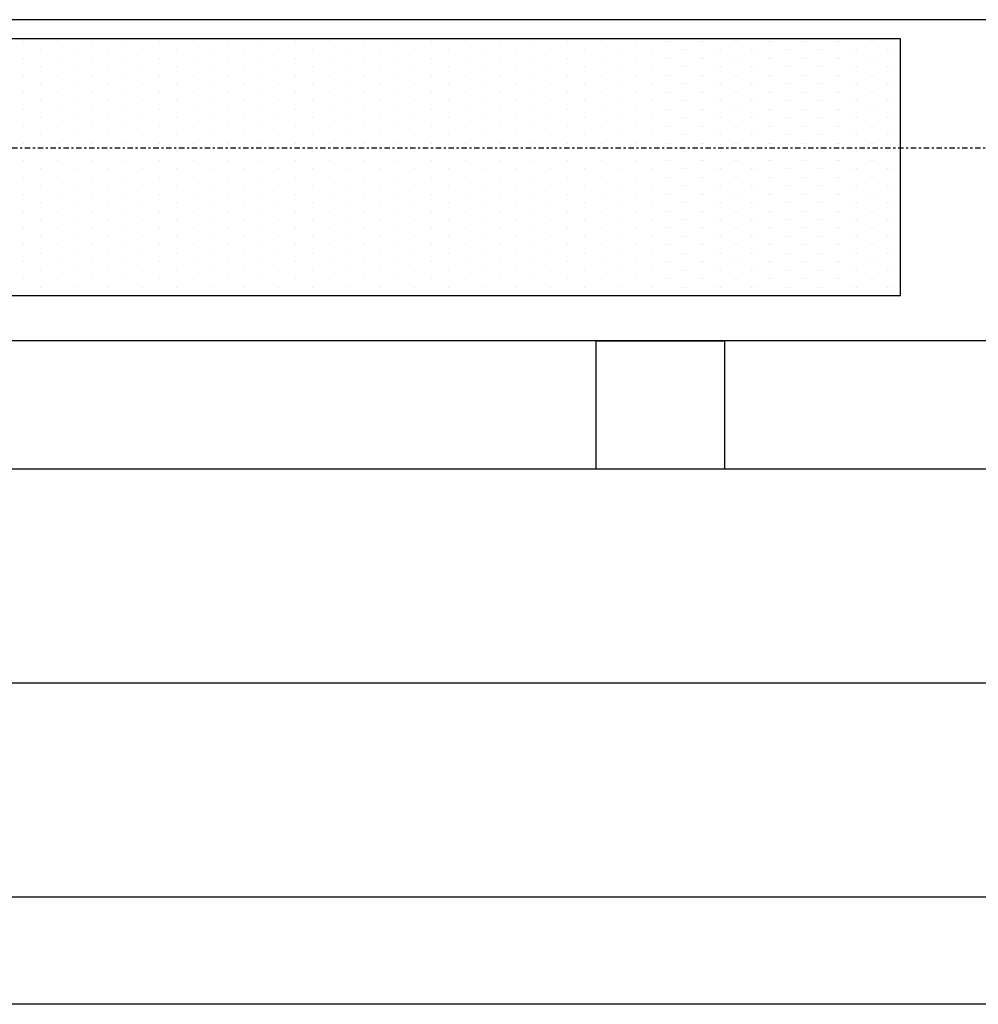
# Model space of a CAD drawing. Header units: inches. Extents: x -281236 to -70395, y 38777 to 102341.
# Tile 92 of 244: x -140958 to -140914, y 50542 to 50588. Entities that reach past the tile are written whole.
import ezdxf

# ---------------------------------------------------------------- set-up
doc = ezdxf.new("R2010")
doc.units = ezdxf.units.IN
doc.header["$MEASUREMENT"] = 0
doc.linetypes.add('DASHDOT', pattern=[1, 0.5, -0.25, 0, -0.25])
doc.linetypes.add('DASHED2', pattern=[0.375, 0.25, -0.125])
for name, color, linetype in [('cokół_widok', 255, 'Continuous'), ('Ele-balustrada', 64, 'Continuous'), ('Okn---okna', 5, 'Continuous'), ('Sc-nadproza kon', 5, 'DASHED2'), ('W-idok', 9, 'Continuous'), ('Wyp-grzejniki', 56, 'Continuous')]:
    doc.layers.add(name, color=color, linetype=linetype)

# ---------------------------------------------------------------- blocks, each defined once
blk = doc.blocks.new('G_170')
at = {"layer": 'Wyp-grzejniki'}
for p, q in [((0, 0), (-180, 0)), ((0, -12), (0, 0)), ((-40.96, -0.11), (-40.96, -0.11)), ((-39.373, -0.11), (-39.373, -0.11)), ((-37.785, -0.11), (-37.785, -0.11)), ((-36.198, -0.11), (-36.198, -0.11)), ((-34.61, -0.11), (-34.61, -0.11)), ((-33.023, -0.11), (-33.023, -0.11)), ((-31.435, -0.11), (-31.435, -0.11)), ((-29.848, -0.11), (-29.848, -0.11)), ((-28.26, -0.11), (-28.26, -0.11)), ((-26.673, -0.11), (-26.673, -0.11)), ((-25.085, -0.11), (-25.085, -0.11)), ((-23.498, -0.11), (-23.498, -0.11)), ((-21.91, -0.11), (-21.91, -0.11)), ((-20.323, -0.11), (-20.323, -0.11)), ((-18.735, -0.11), (-18.735, -0.11)), ((-17.148, -0.11), (-17.148, -0.11)), ((-15.56, -0.11), (-15.56, -0.11)), ((-13.973, -0.11), (-13.973, -0.11)), ((-12.385, -0.11), (-12.385, -0.11)), ((-10.948, -0.11), (-10.948, -0.11)), ((-10.798, -0.11), (-10.798, -0.11)), ((-9.36, -0.11), (-9.36, -0.11)), ((-9.21, -0.11), (-9.21, -0.11)), ((-7.773, -0.11), (-7.773, -0.11)), ((-7.623, -0.11), (-7.623, -0.11)), ((-6.185, -0.11), (-6.185, -0.11)), ((-6.035, -0.11), (-6.035, -0.11)), ((-4.598, -0.11), (-4.598, -0.11)), ((-4.448, -0.11), (-4.448, -0.11)), ((-3.01, -0.11), (-3.01, -0.11)), ((-2.86, -0.11), (-2.86, -0.11)), ((-1.423, -0.11), (-1.423, -0.11)), ((-1.273, -0.11), (-1.273, -0.11)), ((-40.96, -0.903), (-40.96, -0.903)), ((-40.166, -0.506), (-40.166, -0.506)), ((-39.373, -0.903), (-39.373, -0.903)), ((-38.579, -0.506), (-38.579, -0.506)), ((-37.785, -0.903), (-37.785, -0.903)), ((-36.991, -0.506), (-36.991, -0.506)), ((-36.198, -0.903), (-36.198, -0.903)), ((-35.404, -0.506), (-35.404, -0.506)), ((-34.61, -0.903), (-34.61, -0.903)), ((-33.816, -0.506), (-33.816, -0.506)), ((-33.023, -0.903), (-33.023, -0.903)), ((-32.229, -0.506), (-32.229, -0.506)), ((-31.435, -0.903), (-31.435, -0.903)), ((-30.641, -0.506), (-30.641, -0.506)), ((-29.848, -0.903), (-29.848, -0.903)), ((-29.054, -0.506), (-29.054, -0.506)), ((-28.26, -0.903), (-28.26, -0.903)), ((-27.466, -0.506), (-27.466, -0.506)), ((-26.673, -0.903), (-26.673, -0.903)), ((-25.879, -0.506), (-25.879, -0.506)), ((-25.085, -0.903), (-25.085, -0.903)), ((-24.291, -0.506), (-24.291, -0.506)), ((-23.498, -0.903), (-23.498, -0.903)), ((-22.704, -0.506), (-22.704, -0.506)), ((-21.91, -0.903), (-21.91, -0.903)), ((-21.116, -0.506), (-21.116, -0.506)), ((-20.323, -0.903), (-20.323, -0.903)), ((-19.529, -0.506), (-19.529, -0.506)), ((-18.735, -0.903), (-18.735, -0.903)), ((-17.941, -0.506), (-17.941, -0.506)), ((-17.148, -0.903), (-17.148, -0.903)), ((-16.354, -0.506), (-16.354, -0.506)), ((-15.56, -0.903), (-15.56, -0.903)), ((-14.766, -0.506), (-14.766, -0.506)), ((-13.973, -0.903), (-13.973, -0.903)), ((-13.179, -0.506), (-13.179, -0.506)), ((-12.385, -0.903), (-12.385, -0.903)), ((-11.591, -0.506), (-11.591, -0.506)), ((-10.948, -0.903), (-10.948, -0.903)), ((-10.798, -0.903), (-10.798, -0.903)), ((-10.154, -0.506), (-10.154, -0.506)), ((-10.004, -0.506), (-10.004, -0.506)), ((-9.36, -0.903), (-9.36, -0.903)), ((-9.21, -0.903), (-9.21, -0.903)), ((-8.566, -0.506), (-8.566, -0.506)), ((-8.416, -0.506), (-8.416, -0.506)), ((-7.773, -0.903), (-7.773, -0.903)), ((-7.623, -0.903), (-7.623, -0.903)), ((-6.979, -0.506), (-6.979, -0.506)), ((-6.829, -0.506), (-6.829, -0.506)), ((-6.185, -0.903), (-6.185, -0.903)), ((-6.035, -0.903), (-6.035, -0.903)), ((-5.391, -0.506), (-5.391, -0.506)), ((-5.241, -0.506), (-5.241, -0.506)), ((-4.598, -0.903), (-4.598, -0.903)), ((-4.448, -0.903), (-4.448, -0.903)), ((-3.804, -0.506), (-3.804, -0.506)), ((-3.654, -0.506), (-3.654, -0.506)), ((-3.01, -0.903), (-3.01, -0.903)), ((-2.86, -0.903), (-2.86, -0.903)), ((-2.216, -0.506), (-2.216, -0.506)), ((-2.066, -0.506), (-2.066, -0.506)), ((-1.423, -0.903), (-1.423, -0.903)), ((-1.273, -0.903), (-1.273, -0.903)), ((-0.629, -0.506), (-0.629, -0.506)), ((-0.479, -0.506), (-0.479, -0.506)), ((-40.166, -1.3), (-40.166, -1.3)), ((-38.579, -1.3), (-38.579, -1.3)), ((-36.991, -1.3), (-36.991, -1.3)), ((-35.404, -1.3), (-35.404, -1.3)), ((-33.816, -1.3), (-33.816, -1.3)), ((-32.229, -1.3), (-32.229, -1.3)), ((-30.641, -1.3), (-30.641, -1.3)), ((-29.054, -1.3), (-29.054, -1.3)), ((-27.466, -1.3), (-27.466, -1.3)), ((-25.879, -1.3), (-25.879, -1.3)), ((-24.291, -1.3), (-24.291, -1.3)), ((-22.704, -1.3), (-22.704, -1.3)), ((-21.116, -1.3), (-21.116, -1.3)), ((-19.529, -1.3), (-19.529, -1.3)), ((-17.941, -1.3), (-17.941, -1.3)), ((-16.354, -1.3), (-16.354, -1.3)), ((-14.766, -1.3), (-14.766, -1.3)), ((-13.179, -1.3), (-13.179, -1.3)), ((-11.591, -1.3), (-11.591, -1.3)), ((-10.154, -1.3), (-10.154, -1.3)), ((-10.004, -1.3), (-10.004, -1.3)), ((-8.566, -1.3), (-8.566, -1.3)), ((-8.416, -1.3), (-8.416, -1.3)), ((-6.979, -1.3), (-6.979, -1.3)), ((-6.829, -1.3), (-6.829, -1.3)), ((-5.391, -1.3), (-5.391, -1.3)), ((-5.241, -1.3), (-5.241, -1.3)), ((-3.804, -1.3), (-3.804, -1.3)), ((-3.654, -1.3), (-3.654, -1.3)), ((-2.216, -1.3), (-2.216, -1.3)), ((-2.066, -1.3), (-2.066, -1.3)), ((-0.629, -1.3), (-0.629, -1.3)), ((-0.479, -1.3), (-0.479, -1.3)), ((-40.96, -1.697), (-40.96, -1.697)), ((-39.373, -1.697), (-39.373, -1.697)), ((-37.785, -1.697), (-37.785, -1.697)), ((-36.198, -1.697), (-36.198, -1.697)), ((-34.61, -1.697), (-34.61, -1.697)), ((-33.023, -1.697), (-33.023, -1.697)), ((-31.435, -1.697), (-31.435, -1.697)), ((-29.848, -1.697), (-29.848, -1.697)), ((-28.26, -1.697), (-28.26, -1.697)), ((-26.673, -1.697), (-26.673, -1.697)), ((-25.085, -1.697), (-25.085, -1.697)), ((-23.498, -1.697), (-23.498, -1.697)), ((-21.91, -1.697), (-21.91, -1.697)), ((-20.323, -1.697), (-20.323, -1.697)), ((-18.735, -1.697), (-18.735, -1.697)), ((-17.148, -1.697), (-17.148, -1.697)), ((-15.56, -1.697), (-15.56, -1.697)), ((-13.973, -1.697), (-13.973, -1.697)), ((-12.385, -1.697), (-12.385, -1.697)), ((-10.948, -1.697), (-10.948, -1.697)), ((-10.798, -1.697), (-10.798, -1.697)), ((-9.36, -1.697), (-9.36, -1.697)), ((-9.21, -1.697), (-9.21, -1.697)), ((-7.773, -1.697), (-7.773, -1.697)), ((-7.623, -1.697), (-7.623, -1.697)), ((-6.185, -1.697), (-6.185, -1.697)), ((-6.035, -1.697), (-6.035, -1.697)), ((-4.598, -1.697), (-4.598, -1.697)), ((-4.448, -1.697), (-4.448, -1.697)), ((-3.01, -1.697), (-3.01, -1.697)), ((-2.86, -1.697), (-2.86, -1.697)), ((-1.423, -1.697), (-1.423, -1.697)), ((-1.273, -1.697), (-1.273, -1.697)), ((-40.166, -2.094), (-40.166, -2.094)), ((-38.579, -2.094), (-38.579, -2.094)), ((-36.991, -2.094), (-36.991, -2.094)), ((-35.404, -2.094), (-35.404, -2.094)), ((-33.816, -2.094), (-33.816, -2.094)), ((-32.229, -2.094), (-32.229, -2.094)), ((-30.641, -2.094), (-30.641, -2.094)), ((-29.054, -2.094), (-29.054, -2.094)), ((-27.466, -2.094), (-27.466, -2.094)), ((-25.879, -2.094), (-25.879, -2.094)), ((-24.291, -2.094), (-24.291, -2.094)), ((-22.704, -2.094), (-22.704, -2.094)), ((-21.116, -2.094), (-21.116, -2.094)), ((-19.529, -2.094), (-19.529, -2.094)), ((-17.941, -2.094), (-17.941, -2.094)), ((-16.354, -2.094), (-16.354, -2.094)), ((-14.766, -2.094), (-14.766, -2.094)), ((-13.179, -2.094), (-13.179, -2.094)), ((-11.591, -2.094), (-11.591, -2.094)), ((-10.154, -2.094), (-10.154, -2.094)), ((-10.004, -2.094), (-10.004, -2.094)), ((-8.566, -2.094), (-8.566, -2.094)), ((-8.416, -2.094), (-8.416, -2.094)), ((-6.979, -2.094), (-6.979, -2.094)), ((-6.829, -2.094), (-6.829, -2.094)), ((-5.391, -2.094), (-5.391, -2.094)), ((-5.241, -2.094), (-5.241, -2.094)), ((-3.804, -2.094), (-3.804, -2.094)), ((-3.654, -2.094), (-3.654, -2.094)), ((-2.216, -2.094), (-2.216, -2.094)), ((-2.066, -2.094), (-2.066, -2.094)), ((-0.629, -2.094), (-0.629, -2.094)), ((-0.479, -2.094), (-0.479, -2.094)), ((-40.96, -2.491), (-40.96, -2.491)), ((-39.373, -2.491), (-39.373, -2.491)), ((-37.785, -2.491), (-37.785, -2.491)), ((-36.198, -2.491), (-36.198, -2.491)), ((-34.61, -2.491), (-34.61, -2.491)), ((-33.023, -2.491), (-33.023, -2.491)), ((-31.435, -2.491), (-31.435, -2.491)), ((-29.848, -2.491), (-29.848, -2.491)), ((-28.26, -2.491), (-28.26, -2.491)), ((-26.673, -2.491), (-26.673, -2.491)), ((-25.085, -2.491), (-25.085, -2.491)), ((-23.498, -2.491), (-23.498, -2.491)), ((-21.91, -2.491), (-21.91, -2.491)), ((-20.323, -2.491), (-20.323, -2.491)), ((-18.735, -2.491), (-18.735, -2.491)), ((-17.148, -2.491), (-17.148, -2.491)), ((-15.56, -2.491), (-15.56, -2.491)), ((-13.973, -2.491), (-13.973, -2.491)), ((-12.385, -2.491), (-12.385, -2.491)), ((-10.948, -2.491), (-10.948, -2.491)), ((-10.798, -2.491), (-10.798, -2.491)), ((-9.36, -2.491), (-9.36, -2.491)), ((-9.21, -2.491), (-9.21, -2.491)), ((-7.773, -2.491), (-7.773, -2.491)), ((-7.623, -2.491), (-7.623, -2.491)), ((-6.185, -2.491), (-6.185, -2.491)), ((-6.035, -2.491), (-6.035, -2.491)), ((-4.598, -2.491), (-4.598, -2.491)), ((-4.448, -2.491), (-4.448, -2.491)), ((-3.01, -2.491), (-3.01, -2.491)), ((-2.86, -2.491), (-2.86, -2.491)), ((-1.423, -2.491), (-1.423, -2.491)), ((-1.273, -2.491), (-1.273, -2.491)), ((-40.166, -2.888), (-40.166, -2.888)), ((-38.579, -2.888), (-38.579, -2.888)), ((-36.991, -2.888), (-36.991, -2.888)), ((-35.404, -2.888), (-35.404, -2.888)), ((-33.816, -2.888), (-33.816, -2.888)), ((-32.229, -2.888), (-32.229, -2.888)), ((-30.641, -2.888), (-30.641, -2.888)), ((-29.054, -2.888), (-29.054, -2.888)), ((-27.466, -2.888), (-27.466, -2.888)), ((-25.879, -2.888), (-25.879, -2.888)), ((-24.291, -2.888), (-24.291, -2.888)), ((-22.704, -2.888), (-22.704, -2.888)), ((-21.116, -2.888), (-21.116, -2.888)), ((-19.529, -2.888), (-19.529, -2.888)), ((-17.941, -2.888), (-17.941, -2.888)), ((-16.354, -2.888), (-16.354, -2.888)), ((-14.766, -2.888), (-14.766, -2.888)), ((-13.179, -2.888), (-13.179, -2.888)), ((-11.591, -2.888), (-11.591, -2.888)), ((-10.154, -2.888), (-10.154, -2.888)), ((-10.004, -2.888), (-10.004, -2.888)), ((-8.566, -2.888), (-8.566, -2.888)), ((-8.416, -2.888), (-8.416, -2.888)), ((-6.979, -2.888), (-6.979, -2.888)), ((-6.829, -2.888), (-6.829, -2.888)), ((-5.391, -2.888), (-5.391, -2.888)), ((-5.241, -2.888), (-5.241, -2.888)), ((-3.804, -2.888), (-3.804, -2.888)), ((-3.654, -2.888), (-3.654, -2.888)), ((-2.216, -2.888), (-2.216, -2.888)), ((-2.066, -2.888), (-2.066, -2.888)), ((-0.629, -2.888), (-0.629, -2.888)), ((-0.479, -2.888), (-0.479, -2.888)), ((-40.96, -3.285), (-40.96, -3.285)), ((-39.373, -3.285), (-39.373, -3.285)), ((-37.785, -3.285), (-37.785, -3.285)), ((-36.198, -3.285), (-36.198, -3.285)), ((-34.61, -3.285), (-34.61, -3.285)), ((-33.023, -3.285), (-33.023, -3.285)), ((-31.435, -3.285), (-31.435, -3.285)), ((-29.848, -3.285), (-29.848, -3.285)), ((-28.26, -3.285), (-28.26, -3.285)), ((-26.673, -3.285), (-26.673, -3.285)), ((-25.085, -3.285), (-25.085, -3.285)), ((-23.498, -3.285), (-23.498, -3.285)), ((-21.91, -3.285), (-21.91, -3.285)), ((-20.323, -3.285), (-20.323, -3.285)), ((-18.735, -3.285), (-18.735, -3.285)), ((-17.148, -3.285), (-17.148, -3.285)), ((-15.56, -3.285), (-15.56, -3.285)), ((-13.973, -3.285), (-13.973, -3.285)), ((-12.385, -3.285), (-12.385, -3.285)), ((-10.948, -3.285), (-10.948, -3.285)), ((-10.798, -3.285), (-10.798, -3.285)), ((-9.36, -3.285), (-9.36, -3.285)), ((-9.21, -3.285), (-9.21, -3.285)), ((-7.773, -3.285), (-7.773, -3.285)), ((-7.623, -3.285), (-7.623, -3.285)), ((-6.185, -3.285), (-6.185, -3.285)), ((-6.035, -3.285), (-6.035, -3.285)), ((-4.598, -3.285), (-4.598, -3.285)), ((-4.448, -3.285), (-4.448, -3.285)), ((-3.01, -3.285), (-3.01, -3.285)), ((-2.86, -3.285), (-2.86, -3.285)), ((-1.423, -3.285), (-1.423, -3.285)), ((-1.273, -3.285), (-1.273, -3.285)), ((-40.96, -4.078), (-40.96, -4.078)), ((-40.166, -3.681), (-40.166, -3.681)), ((-39.373, -4.078), (-39.373, -4.078)), ((-38.579, -3.681), (-38.579, -3.681)), ((-37.785, -4.078), (-37.785, -4.078)), ((-36.991, -3.681), (-36.991, -3.681)), ((-36.198, -4.078), (-36.198, -4.078)), ((-35.404, -3.681), (-35.404, -3.681)), ((-34.61, -4.078), (-34.61, -4.078)), ((-33.816, -3.681), (-33.816, -3.681)), ((-33.023, -4.078), (-33.023, -4.078)), ((-32.229, -3.681), (-32.229, -3.681)), ((-31.435, -4.078), (-31.435, -4.078)), ((-30.641, -3.681), (-30.641, -3.681)), ((-29.848, -4.078), (-29.848, -4.078)), ((-29.054, -3.681), (-29.054, -3.681)), ((-28.26, -4.078), (-28.26, -4.078)), ((-27.466, -3.681), (-27.466, -3.681)), ((-26.673, -4.078), (-26.673, -4.078)), ((-25.879, -3.681), (-25.879, -3.681)), ((-25.085, -4.078), (-25.085, -4.078)), ((-24.291, -3.681), (-24.291, -3.681)), ((-23.498, -4.078), (-23.498, -4.078)), ((-22.704, -3.681), (-22.704, -3.681)), ((-21.91, -4.078), (-21.91, -4.078)), ((-21.116, -3.681), (-21.116, -3.681)), ((-20.323, -4.078), (-20.323, -4.078)), ((-19.529, -3.681), (-19.529, -3.681)), ((-18.735, -4.078), (-18.735, -4.078)), ((-17.941, -3.681), (-17.941, -3.681)), ((-17.148, -4.078), (-17.148, -4.078)), ((-16.354, -3.681), (-16.354, -3.681)), ((-15.56, -4.078), (-15.56, -4.078)), ((-14.766, -3.681), (-14.766, -3.681)), ((-13.973, -4.078), (-13.973, -4.078)), ((-13.179, -3.681), (-13.179, -3.681)), ((-12.385, -4.078), (-12.385, -4.078)), ((-11.591, -3.681), (-11.591, -3.681)), ((-10.948, -4.078), (-10.948, -4.078)), ((-10.798, -4.078), (-10.798, -4.078)), ((-10.154, -3.681), (-10.154, -3.681)), ((-10.004, -3.681), (-10.004, -3.681)), ((-9.36, -4.078), (-9.36, -4.078)), ((-9.21, -4.078), (-9.21, -4.078)), ((-8.566, -3.681), (-8.566, -3.681)), ((-8.416, -3.681), (-8.416, -3.681)), ((-7.773, -4.078), (-7.773, -4.078)), ((-7.623, -4.078), (-7.623, -4.078)), ((-6.979, -3.681), (-6.979, -3.681)), ((-6.829, -3.681), (-6.829, -3.681)), ((-6.185, -4.078), (-6.185, -4.078)), ((-6.035, -4.078), (-6.035, -4.078)), ((-5.391, -3.681), (-5.391, -3.681)), ((-5.241, -3.681), (-5.241, -3.681)), ((-4.598, -4.078), (-4.598, -4.078)), ((-4.448, -4.078), (-4.448, -4.078)), ((-3.804, -3.681), (-3.804, -3.681)), ((-3.654, -3.681), (-3.654, -3.681)), ((-3.01, -4.078), (-3.01, -4.078)), ((-2.86, -4.078), (-2.86, -4.078)), ((-2.216, -3.681), (-2.216, -3.681)), ((-2.066, -3.681), (-2.066, -3.681)), ((-1.423, -4.078), (-1.423, -4.078)), ((-1.273, -4.078), (-1.273, -4.078)), ((-0.629, -3.681), (-0.629, -3.681)), ((-0.479, -3.681), (-0.479, -3.681)), ((-40.166, -4.475), (-40.166, -4.475)), ((-38.579, -4.475), (-38.579, -4.475)), ((-36.991, -4.475), (-36.991, -4.475)), ((-35.404, -4.475), (-35.404, -4.475)), ((-33.816, -4.475), (-33.816, -4.475)), ((-32.229, -4.475), (-32.229, -4.475)), ((-30.641, -4.475), (-30.641, -4.475)), ((-29.054, -4.475), (-29.054, -4.475)), ((-27.466, -4.475), (-27.466, -4.475)), ((-25.879, -4.475), (-25.879, -4.475)), ((-24.291, -4.475), (-24.291, -4.475)), ((-22.704, -4.475), (-22.704, -4.475)), ((-21.116, -4.475), (-21.116, -4.475)), ((-19.529, -4.475), (-19.529, -4.475)), ((-17.941, -4.475), (-17.941, -4.475)), ((-16.354, -4.475), (-16.354, -4.475)), ((-14.766, -4.475), (-14.766, -4.475)), ((-13.179, -4.475), (-13.179, -4.475)), ((-11.591, -4.475), (-11.591, -4.475)), ((-10.154, -4.475), (-10.154, -4.475)), ((-10.004, -4.475), (-10.004, -4.475)), ((-8.566, -4.475), (-8.566, -4.475)), ((-8.416, -4.475), (-8.416, -4.475)), ((-6.979, -4.475), (-6.979, -4.475)), ((-6.829, -4.475), (-6.829, -4.475)), ((-5.391, -4.475), (-5.391, -4.475)), ((-5.241, -4.475), (-5.241, -4.475)), ((-3.804, -4.475), (-3.804, -4.475)), ((-3.654, -4.475), (-3.654, -4.475)), ((-2.216, -4.475), (-2.216, -4.475)), ((-2.066, -4.475), (-2.066, -4.475)), ((-0.629, -4.475), (-0.629, -4.475)), ((-0.479, -4.475), (-0.479, -4.475)), ((-40.96, -4.872), (-40.96, -4.872)), ((-39.373, -4.872), (-39.373, -4.872)), ((-37.785, -4.872), (-37.785, -4.872)), ((-36.198, -4.872), (-36.198, -4.872)), ((-34.61, -4.872), (-34.61, -4.872)), ((-33.023, -4.872), (-33.023, -4.872)), ((-31.435, -4.872), (-31.435, -4.872)), ((-29.848, -4.872), (-29.848, -4.872)), ((-28.26, -4.872), (-28.26, -4.872)), ((-26.673, -4.872), (-26.673, -4.872)), ((-25.085, -4.872), (-25.085, -4.872)), ((-23.498, -4.872), (-23.498, -4.872)), ((-21.91, -4.872), (-21.91, -4.872)), ((-20.323, -4.872), (-20.323, -4.872)), ((-18.735, -4.872), (-18.735, -4.872)), ((-17.148, -4.872), (-17.148, -4.872)), ((-15.56, -4.872), (-15.56, -4.872)), ((-13.973, -4.872), (-13.973, -4.872)), ((-12.385, -4.872), (-12.385, -4.872)), ((-10.948, -4.872), (-10.948, -4.872)), ((-10.798, -4.872), (-10.798, -4.872)), ((-9.36, -4.872), (-9.36, -4.872)), ((-9.21, -4.872), (-9.21, -4.872)), ((-7.773, -4.872), (-7.773, -4.872)), ((-7.623, -4.872), (-7.623, -4.872)), ((-6.185, -4.872), (-6.185, -4.872)), ((-6.035, -4.872), (-6.035, -4.872)), ((-4.598, -4.872), (-4.598, -4.872)), ((-4.448, -4.872), (-4.448, -4.872)), ((-3.01, -4.872), (-3.01, -4.872)), ((-2.86, -4.872), (-2.86, -4.872)), ((-1.423, -4.872), (-1.423, -4.872)), ((-1.273, -4.872), (-1.273, -4.872)), ((-40.166, -5.269), (-40.166, -5.269)), ((-38.579, -5.269), (-38.579, -5.269)), ((-36.991, -5.269), (-36.991, -5.269)), ((-35.404, -5.269), (-35.404, -5.269)), ((-33.816, -5.269), (-33.816, -5.269)), ((-32.229, -5.269), (-32.229, -5.269)), ((-30.641, -5.269), (-30.641, -5.269)), ((-29.054, -5.269), (-29.054, -5.269)), ((-27.466, -5.269), (-27.466, -5.269)), ((-25.879, -5.269), (-25.879, -5.269)), ((-24.291, -5.269), (-24.291, -5.269)), ((-22.704, -5.269), (-22.704, -5.269)), ((-21.116, -5.269), (-21.116, -5.269)), ((-19.529, -5.269), (-19.529, -5.269)), ((-17.941, -5.269), (-17.941, -5.269)), ((-16.354, -5.269), (-16.354, -5.269)), ((-14.766, -5.269), (-14.766, -5.269)), ((-13.179, -5.269), (-13.179, -5.269)), ((-11.591, -5.269), (-11.591, -5.269)), ((-10.154, -5.269), (-10.154, -5.269)), ((-10.004, -5.269), (-10.004, -5.269)), ((-8.566, -5.269), (-8.566, -5.269)), ((-8.416, -5.269), (-8.416, -5.269)), ((-6.979, -5.269), (-6.979, -5.269)), ((-6.829, -5.269), (-6.829, -5.269)), ((-5.391, -5.269), (-5.391, -5.269)), ((-5.241, -5.269), (-5.241, -5.269)), ((-3.804, -5.269), (-3.804, -5.269)), ((-3.654, -5.269), (-3.654, -5.269)), ((-2.216, -5.269), (-2.216, -5.269)), ((-2.066, -5.269), (-2.066, -5.269)), ((-0.629, -5.269), (-0.629, -5.269)), ((-0.479, -5.269), (-0.479, -5.269)), ((-40.96, -5.666), (-40.96, -5.666)), ((-39.373, -5.666), (-39.373, -5.666)), ((-37.785, -5.666), (-37.785, -5.666)), ((-36.198, -5.666), (-36.198, -5.666)), ((-34.61, -5.666), (-34.61, -5.666)), ((-33.023, -5.666), (-33.023, -5.666)), ((-31.435, -5.666), (-31.435, -5.666)), ((-29.848, -5.666), (-29.848, -5.666)), ((-28.26, -5.666), (-28.26, -5.666)), ((-26.673, -5.666), (-26.673, -5.666)), ((-25.085, -5.666), (-25.085, -5.666)), ((-23.498, -5.666), (-23.498, -5.666)), ((-21.91, -5.666), (-21.91, -5.666)), ((-20.323, -5.666), (-20.323, -5.666)), ((-18.735, -5.666), (-18.735, -5.666)), ((-17.148, -5.666), (-17.148, -5.666)), ((-15.56, -5.666), (-15.56, -5.666)), ((-13.973, -5.666), (-13.973, -5.666)), ((-12.385, -5.666), (-12.385, -5.666)), ((-10.948, -5.666), (-10.948, -5.666)), ((-10.798, -5.666), (-10.798, -5.666)), ((-9.36, -5.666), (-9.36, -5.666)), ((-9.21, -5.666), (-9.21, -5.666)), ((-7.773, -5.666), (-7.773, -5.666)), ((-7.623, -5.666), (-7.623, -5.666)), ((-6.185, -5.666), (-6.185, -5.666)), ((-6.035, -5.666), (-6.035, -5.666)), ((-4.598, -5.666), (-4.598, -5.666)), ((-4.448, -5.666), (-4.448, -5.666)), ((-3.01, -5.666), (-3.01, -5.666)), ((-2.86, -5.666), (-2.86, -5.666)), ((-1.423, -5.666), (-1.423, -5.666)), ((-1.273, -5.666), (-1.273, -5.666)), ((-40.166, -6.063), (-40.166, -6.063)), ((-38.579, -6.063), (-38.579, -6.063)), ((-36.991, -6.063), (-36.991, -6.063)), ((-35.404, -6.063), (-35.404, -6.063)), ((-33.816, -6.063), (-33.816, -6.063)), ((-32.229, -6.063), (-32.229, -6.063)), ((-30.641, -6.063), (-30.641, -6.063)), ((-29.054, -6.063), (-29.054, -6.063)), ((-27.466, -6.063), (-27.466, -6.063)), ((-25.879, -6.063), (-25.879, -6.063)), ((-24.291, -6.063), (-24.291, -6.063)), ((-22.704, -6.063), (-22.704, -6.063)), ((-21.116, -6.063), (-21.116, -6.063)), ((-19.529, -6.063), (-19.529, -6.063)), ((-17.941, -6.063), (-17.941, -6.063)), ((-16.354, -6.063), (-16.354, -6.063)), ((-14.766, -6.063), (-14.766, -6.063)), ((-13.179, -6.063), (-13.179, -6.063)), ((-11.591, -6.063), (-11.591, -6.063)), ((-10.154, -6.063), (-10.154, -6.063)), ((-10.004, -6.063), (-10.004, -6.063)), ((-8.566, -6.063), (-8.566, -6.063)), ((-8.416, -6.063), (-8.416, -6.063)), ((-6.979, -6.063), (-6.979, -6.063)), ((-6.829, -6.063), (-6.829, -6.063)), ((-5.391, -6.063), (-5.391, -6.063)), ((-5.241, -6.063), (-5.241, -6.063)), ((-3.804, -6.063), (-3.804, -6.063)), ((-3.654, -6.063), (-3.654, -6.063)), ((-2.216, -6.063), (-2.216, -6.063)), ((-2.066, -6.063), (-2.066, -6.063)), ((-0.629, -6.063), (-0.629, -6.063)), ((-0.479, -6.063), (-0.479, -6.063)), ((-40.96, -6.46), (-40.96, -6.46)), ((-40.166, -6.856), (-40.166, -6.856)), ((-39.373, -6.46), (-39.373, -6.46)), ((-38.579, -6.856), (-38.579, -6.856)), ((-37.785, -6.46), (-37.785, -6.46)), ((-36.991, -6.856), (-36.991, -6.856)), ((-36.198, -6.46), (-36.198, -6.46)), ((-35.404, -6.856), (-35.404, -6.856)), ((-34.61, -6.46), (-34.61, -6.46)), ((-33.816, -6.856), (-33.816, -6.856)), ((-33.023, -6.46), (-33.023, -6.46)), ((-32.229, -6.856), (-32.229, -6.856)), ((-31.435, -6.46), (-31.435, -6.46)), ((-30.641, -6.856), (-30.641, -6.856)), ((-29.848, -6.46), (-29.848, -6.46)), ((-29.054, -6.856), (-29.054, -6.856)), ((-28.26, -6.46), (-28.26, -6.46)), ((-27.466, -6.856), (-27.466, -6.856)), ((-26.673, -6.46), (-26.673, -6.46)), ((-25.879, -6.856), (-25.879, -6.856)), ((-25.085, -6.46), (-25.085, -6.46)), ((-24.291, -6.856), (-24.291, -6.856)), ((-23.498, -6.46), (-23.498, -6.46)), ((-22.704, -6.856), (-22.704, -6.856)), ((-21.91, -6.46), (-21.91, -6.46)), ((-21.116, -6.856), (-21.116, -6.856)), ((-20.323, -6.46), (-20.323, -6.46)), ((-19.529, -6.856), (-19.529, -6.856)), ((-18.735, -6.46), (-18.735, -6.46)), ((-17.941, -6.856), (-17.941, -6.856)), ((-17.148, -6.46), (-17.148, -6.46)), ((-16.354, -6.856), (-16.354, -6.856)), ((-15.56, -6.46), (-15.56, -6.46)), ((-14.766, -6.856), (-14.766, -6.856)), ((-13.973, -6.46), (-13.973, -6.46)), ((-13.179, -6.856), (-13.179, -6.856)), ((-12.385, -6.46), (-12.385, -6.46)), ((-11.591, -6.856), (-11.591, -6.856)), ((-10.948, -6.46), (-10.948, -6.46)), ((-10.798, -6.46), (-10.798, -6.46)), ((-10.154, -6.856), (-10.154, -6.856)), ((-10.004, -6.856), (-10.004, -6.856)), ((-9.36, -6.46), (-9.36, -6.46)), ((-9.21, -6.46), (-9.21, -6.46)), ((-8.566, -6.856), (-8.566, -6.856)), ((-8.416, -6.856), (-8.416, -6.856)), ((-7.773, -6.46), (-7.773, -6.46)), ((-7.623, -6.46), (-7.623, -6.46)), ((-6.979, -6.856), (-6.979, -6.856)), ((-6.829, -6.856), (-6.829, -6.856)), ((-6.185, -6.46), (-6.185, -6.46)), ((-6.035, -6.46), (-6.035, -6.46)), ((-5.391, -6.856), (-5.391, -6.856)), ((-5.241, -6.856), (-5.241, -6.856)), ((-4.598, -6.46), (-4.598, -6.46)), ((-4.448, -6.46), (-4.448, -6.46)), ((-3.804, -6.856), (-3.804, -6.856)), ((-3.654, -6.856), (-3.654, -6.856)), ((-3.01, -6.46), (-3.01, -6.46)), ((-2.86, -6.46), (-2.86, -6.46)), ((-2.216, -6.856), (-2.216, -6.856)), ((-2.066, -6.856), (-2.066, -6.856)), ((-1.423, -6.46), (-1.423, -6.46)), ((-1.273, -6.46), (-1.273, -6.46)), ((-0.629, -6.856), (-0.629, -6.856)), ((-0.479, -6.856), (-0.479, -6.856)), ((-40.96, -7.253), (-40.96, -7.253)), ((-39.373, -7.253), (-39.373, -7.253)), ((-37.785, -7.253), (-37.785, -7.253)), ((-36.198, -7.253), (-36.198, -7.253)), ((-34.61, -7.253), (-34.61, -7.253)), ((-33.023, -7.253), (-33.023, -7.253)), ((-31.435, -7.253), (-31.435, -7.253)), ((-29.848, -7.253), (-29.848, -7.253)), ((-28.26, -7.253), (-28.26, -7.253)), ((-26.673, -7.253), (-26.673, -7.253)), ((-25.085, -7.253), (-25.085, -7.253)), ((-23.498, -7.253), (-23.498, -7.253)), ((-21.91, -7.253), (-21.91, -7.253)), ((-20.323, -7.253), (-20.323, -7.253)), ((-18.735, -7.253), (-18.735, -7.253)), ((-17.148, -7.253), (-17.148, -7.253)), ((-15.56, -7.253), (-15.56, -7.253)), ((-13.973, -7.253), (-13.973, -7.253)), ((-12.385, -7.253), (-12.385, -7.253)), ((-10.948, -7.253), (-10.948, -7.253)), ((-10.798, -7.253), (-10.798, -7.253)), ((-9.36, -7.253), (-9.36, -7.253)), ((-9.21, -7.253), (-9.21, -7.253)), ((-7.773, -7.253), (-7.773, -7.253)), ((-7.623, -7.253), (-7.623, -7.253)), ((-6.185, -7.253), (-6.185, -7.253)), ((-6.035, -7.253), (-6.035, -7.253)), ((-4.598, -7.253), (-4.598, -7.253)), ((-4.448, -7.253), (-4.448, -7.253)), ((-3.01, -7.253), (-3.01, -7.253)), ((-2.86, -7.253), (-2.86, -7.253)), ((-1.423, -7.253), (-1.423, -7.253)), ((-1.273, -7.253), (-1.273, -7.253)), ((-40.166, -7.65), (-40.166, -7.65)), ((-38.579, -7.65), (-38.579, -7.65)), ((-36.991, -7.65), (-36.991, -7.65)), ((-35.404, -7.65), (-35.404, -7.65)), ((-33.816, -7.65), (-33.816, -7.65)), ((-32.229, -7.65), (-32.229, -7.65)), ((-30.641, -7.65), (-30.641, -7.65)), ((-29.054, -7.65), (-29.054, -7.65)), ((-27.466, -7.65), (-27.466, -7.65)), ((-25.879, -7.65), (-25.879, -7.65)), ((-24.291, -7.65), (-24.291, -7.65)), ((-22.704, -7.65), (-22.704, -7.65)), ((-21.116, -7.65), (-21.116, -7.65)), ((-19.529, -7.65), (-19.529, -7.65)), ((-17.941, -7.65), (-17.941, -7.65)), ((-16.354, -7.65), (-16.354, -7.65)), ((-14.766, -7.65), (-14.766, -7.65)), ((-13.179, -7.65), (-13.179, -7.65)), ((-11.591, -7.65), (-11.591, -7.65)), ((-10.154, -7.65), (-10.154, -7.65)), ((-10.004, -7.65), (-10.004, -7.65)), ((-8.566, -7.65), (-8.566, -7.65)), ((-8.416, -7.65), (-8.416, -7.65)), ((-6.979, -7.65), (-6.979, -7.65)), ((-6.829, -7.65), (-6.829, -7.65)), ((-5.391, -7.65), (-5.391, -7.65)), ((-5.241, -7.65), (-5.241, -7.65)), ((-3.804, -7.65), (-3.804, -7.65)), ((-3.654, -7.65), (-3.654, -7.65)), ((-2.216, -7.65), (-2.216, -7.65)), ((-2.066, -7.65), (-2.066, -7.65)), ((-0.629, -7.65), (-0.629, -7.65)), ((-0.479, -7.65), (-0.479, -7.65)), ((-40.96, -8.047), (-40.96, -8.047)), ((-39.373, -8.047), (-39.373, -8.047)), ((-37.785, -8.047), (-37.785, -8.047)), ((-36.198, -8.047), (-36.198, -8.047)), ((-34.61, -8.047), (-34.61, -8.047)), ((-33.023, -8.047), (-33.023, -8.047)), ((-31.435, -8.047), (-31.435, -8.047)), ((-29.848, -8.047), (-29.848, -8.047)), ((-28.26, -8.047), (-28.26, -8.047)), ((-26.673, -8.047), (-26.673, -8.047)), ((-25.085, -8.047), (-25.085, -8.047)), ((-23.498, -8.047), (-23.498, -8.047)), ((-21.91, -8.047), (-21.91, -8.047)), ((-20.323, -8.047), (-20.323, -8.047)), ((-18.735, -8.047), (-18.735, -8.047)), ((-17.148, -8.047), (-17.148, -8.047)), ((-15.56, -8.047), (-15.56, -8.047)), ((-13.973, -8.047), (-13.973, -8.047)), ((-12.385, -8.047), (-12.385, -8.047)), ((-10.948, -8.047), (-10.948, -8.047)), ((-10.798, -8.047), (-10.798, -8.047)), ((-9.36, -8.047), (-9.36, -8.047)), ((-9.21, -8.047), (-9.21, -8.047)), ((-7.773, -8.047), (-7.773, -8.047)), ((-7.623, -8.047), (-7.623, -8.047)), ((-6.185, -8.047), (-6.185, -8.047)), ((-6.035, -8.047), (-6.035, -8.047)), ((-4.598, -8.047), (-4.598, -8.047)), ((-4.448, -8.047), (-4.448, -8.047)), ((-3.01, -8.047), (-3.01, -8.047)), ((-2.86, -8.047), (-2.86, -8.047)), ((-1.423, -8.047), (-1.423, -8.047)), ((-1.273, -8.047), (-1.273, -8.047)), ((-40.166, -8.444), (-40.166, -8.444)), ((-38.579, -8.444), (-38.579, -8.444)), ((-36.991, -8.444), (-36.991, -8.444)), ((-35.404, -8.444), (-35.404, -8.444)), ((-33.816, -8.444), (-33.816, -8.444)), ((-32.229, -8.444), (-32.229, -8.444)), ((-30.641, -8.444), (-30.641, -8.444)), ((-29.054, -8.444), (-29.054, -8.444)), ((-27.466, -8.444), (-27.466, -8.444)), ((-25.879, -8.444), (-25.879, -8.444)), ((-24.291, -8.444), (-24.291, -8.444)), ((-22.704, -8.444), (-22.704, -8.444)), ((-21.116, -8.444), (-21.116, -8.444)), ((-19.529, -8.444), (-19.529, -8.444)), ((-17.941, -8.444), (-17.941, -8.444)), ((-16.354, -8.444), (-16.354, -8.444)), ((-14.766, -8.444), (-14.766, -8.444)), ((-13.179, -8.444), (-13.179, -8.444)), ((-11.591, -8.444), (-11.591, -8.444)), ((-10.154, -8.444), (-10.154, -8.444)), ((-10.004, -8.444), (-10.004, -8.444)), ((-8.566, -8.444), (-8.566, -8.444)), ((-8.416, -8.444), (-8.416, -8.444)), ((-6.979, -8.444), (-6.979, -8.444)), ((-6.829, -8.444), (-6.829, -8.444)), ((-5.391, -8.444), (-5.391, -8.444)), ((-5.241, -8.444), (-5.241, -8.444)), ((-3.804, -8.444), (-3.804, -8.444)), ((-3.654, -8.444), (-3.654, -8.444)), ((-2.216, -8.444), (-2.216, -8.444)), ((-2.066, -8.444), (-2.066, -8.444)), ((-0.629, -8.444), (-0.629, -8.444)), ((-0.479, -8.444), (-0.479, -8.444)), ((-40.96, -8.841), (-40.96, -8.841)), ((-39.373, -8.841), (-39.373, -8.841)), ((-37.785, -8.841), (-37.785, -8.841)), ((-36.198, -8.841), (-36.198, -8.841)), ((-34.61, -8.841), (-34.61, -8.841)), ((-33.023, -8.841), (-33.023, -8.841)), ((-31.435, -8.841), (-31.435, -8.841)), ((-29.848, -8.841), (-29.848, -8.841)), ((-28.26, -8.841), (-28.26, -8.841)), ((-26.673, -8.841), (-26.673, -8.841)), ((-25.085, -8.841), (-25.085, -8.841)), ((-23.498, -8.841), (-23.498, -8.841)), ((-21.91, -8.841), (-21.91, -8.841)), ((-20.323, -8.841), (-20.323, -8.841)), ((-18.735, -8.841), (-18.735, -8.841)), ((-17.148, -8.841), (-17.148, -8.841)), ((-15.56, -8.841), (-15.56, -8.841)), ((-13.973, -8.841), (-13.973, -8.841)), ((-12.385, -8.841), (-12.385, -8.841)), ((-10.948, -8.841), (-10.948, -8.841)), ((-10.798, -8.841), (-10.798, -8.841)), ((-9.36, -8.841), (-9.36, -8.841)), ((-9.21, -8.841), (-9.21, -8.841)), ((-7.773, -8.841), (-7.773, -8.841)), ((-7.623, -8.841), (-7.623, -8.841)), ((-6.185, -8.841), (-6.185, -8.841)), ((-6.035, -8.841), (-6.035, -8.841)), ((-4.598, -8.841), (-4.598, -8.841)), ((-4.448, -8.841), (-4.448, -8.841)), ((-3.01, -8.841), (-3.01, -8.841)), ((-2.86, -8.841), (-2.86, -8.841)), ((-1.423, -8.841), (-1.423, -8.841)), ((-1.273, -8.841), (-1.273, -8.841)), ((-40.96, -9.635), (-40.96, -9.635)), ((-40.166, -9.238), (-40.166, -9.238)), ((-39.373, -9.635), (-39.373, -9.635)), ((-38.579, -9.238), (-38.579, -9.238)), ((-37.785, -9.635), (-37.785, -9.635)), ((-36.991, -9.238), (-36.991, -9.238)), ((-36.198, -9.635), (-36.198, -9.635)), ((-35.404, -9.238), (-35.404, -9.238)), ((-34.61, -9.635), (-34.61, -9.635)), ((-33.816, -9.238), (-33.816, -9.238)), ((-33.023, -9.635), (-33.023, -9.635)), ((-32.229, -9.238), (-32.229, -9.238)), ((-31.435, -9.635), (-31.435, -9.635)), ((-30.641, -9.238), (-30.641, -9.238)), ((-29.848, -9.635), (-29.848, -9.635)), ((-29.054, -9.238), (-29.054, -9.238)), ((-28.26, -9.635), (-28.26, -9.635)), ((-27.466, -9.238), (-27.466, -9.238)), ((-26.673, -9.635), (-26.673, -9.635)), ((-25.879, -9.238), (-25.879, -9.238)), ((-25.085, -9.635), (-25.085, -9.635)), ((-24.291, -9.238), (-24.291, -9.238)), ((-23.498, -9.635), (-23.498, -9.635)), ((-22.704, -9.238), (-22.704, -9.238)), ((-21.91, -9.635), (-21.91, -9.635)), ((-21.116, -9.238), (-21.116, -9.238)), ((-20.323, -9.635), (-20.323, -9.635)), ((-19.529, -9.238), (-19.529, -9.238)), ((-18.735, -9.635), (-18.735, -9.635)), ((-17.941, -9.238), (-17.941, -9.238)), ((-17.148, -9.635), (-17.148, -9.635)), ((-16.354, -9.238), (-16.354, -9.238)), ((-15.56, -9.635), (-15.56, -9.635)), ((-14.766, -9.238), (-14.766, -9.238)), ((-13.973, -9.635), (-13.973, -9.635)), ((-13.179, -9.238), (-13.179, -9.238)), ((-12.385, -9.635), (-12.385, -9.635)), ((-11.591, -9.238), (-11.591, -9.238)), ((-10.948, -9.635), (-10.948, -9.635)), ((-10.798, -9.635), (-10.798, -9.635)), ((-10.154, -9.238), (-10.154, -9.238)), ((-10.004, -9.238), (-10.004, -9.238)), ((-9.36, -9.635), (-9.36, -9.635)), ((-9.21, -9.635), (-9.21, -9.635)), ((-8.566, -9.238), (-8.566, -9.238)), ((-8.416, -9.238), (-8.416, -9.238)), ((-7.773, -9.635), (-7.773, -9.635)), ((-7.623, -9.635), (-7.623, -9.635)), ((-6.979, -9.238), (-6.979, -9.238)), ((-6.829, -9.238), (-6.829, -9.238)), ((-6.185, -9.635), (-6.185, -9.635)), ((-6.035, -9.635), (-6.035, -9.635)), ((-5.391, -9.238), (-5.391, -9.238)), ((-5.241, -9.238), (-5.241, -9.238)), ((-4.598, -9.635), (-4.598, -9.635)), ((-4.448, -9.635), (-4.448, -9.635)), ((-3.804, -9.238), (-3.804, -9.238)), ((-3.654, -9.238), (-3.654, -9.238)), ((-3.01, -9.635), (-3.01, -9.635)), ((-2.86, -9.635), (-2.86, -9.635)), ((-2.216, -9.238), (-2.216, -9.238)), ((-2.066, -9.238), (-2.066, -9.238)), ((-1.423, -9.635), (-1.423, -9.635)), ((-1.273, -9.635), (-1.273, -9.635)), ((-0.629, -9.238), (-0.629, -9.238)), ((-0.479, -9.238), (-0.479, -9.238)), ((-40.166, -10.031), (-40.166, -10.031)), ((-38.579, -10.031), (-38.579, -10.031)), ((-36.991, -10.031), (-36.991, -10.031)), ((-35.404, -10.031), (-35.404, -10.031)), ((-33.816, -10.031), (-33.816, -10.031)), ((-32.229, -10.031), (-32.229, -10.031)), ((-30.641, -10.031), (-30.641, -10.031)), ((-29.054, -10.031), (-29.054, -10.031)), ((-27.466, -10.031), (-27.466, -10.031)), ((-25.879, -10.031), (-25.879, -10.031)), ((-24.291, -10.031), (-24.291, -10.031)), ((-22.704, -10.031), (-22.704, -10.031)), ((-21.116, -10.031), (-21.116, -10.031)), ((-19.529, -10.031), (-19.529, -10.031)), ((-17.941, -10.031), (-17.941, -10.031)), ((-16.354, -10.031), (-16.354, -10.031)), ((-14.766, -10.031), (-14.766, -10.031)), ((-13.179, -10.031), (-13.179, -10.031)), ((-11.591, -10.031), (-11.591, -10.031)), ((-10.154, -10.031), (-10.154, -10.031)), ((-10.004, -10.031), (-10.004, -10.031)), ((-8.566, -10.031), (-8.566, -10.031)), ((-8.416, -10.031), (-8.416, -10.031)), ((-6.979, -10.031), (-6.979, -10.031)), ((-6.829, -10.031), (-6.829, -10.031)), ((-5.391, -10.031), (-5.391, -10.031)), ((-5.241, -10.031), (-5.241, -10.031)), ((-3.804, -10.031), (-3.804, -10.031)), ((-3.654, -10.031), (-3.654, -10.031)), ((-2.216, -10.031), (-2.216, -10.031)), ((-2.066, -10.031), (-2.066, -10.031)), ((-0.629, -10.031), (-0.629, -10.031)), ((-0.479, -10.031), (-0.479, -10.031)), ((-40.96, -10.428), (-40.96, -10.428)), ((-39.373, -10.428), (-39.373, -10.428)), ((-37.785, -10.428), (-37.785, -10.428)), ((-36.198, -10.428), (-36.198, -10.428)), ((-34.61, -10.428), (-34.61, -10.428)), ((-33.023, -10.428), (-33.023, -10.428)), ((-31.435, -10.428), (-31.435, -10.428)), ((-29.848, -10.428), (-29.848, -10.428)), ((-28.26, -10.428), (-28.26, -10.428)), ((-26.673, -10.428), (-26.673, -10.428)), ((-25.085, -10.428), (-25.085, -10.428)), ((-23.498, -10.428), (-23.498, -10.428)), ((-21.91, -10.428), (-21.91, -10.428)), ((-20.323, -10.428), (-20.323, -10.428)), ((-18.735, -10.428), (-18.735, -10.428)), ((-17.148, -10.428), (-17.148, -10.428)), ((-15.56, -10.428), (-15.56, -10.428)), ((-13.973, -10.428), (-13.973, -10.428)), ((-12.385, -10.428), (-12.385, -10.428)), ((-10.948, -10.428), (-10.948, -10.428)), ((-10.798, -10.428), (-10.798, -10.428)), ((-9.36, -10.428), (-9.36, -10.428)), ((-9.21, -10.428), (-9.21, -10.428)), ((-7.773, -10.428), (-7.773, -10.428)), ((-7.623, -10.428), (-7.623, -10.428)), ((-6.185, -10.428), (-6.185, -10.428)), ((-6.035, -10.428), (-6.035, -10.428)), ((-4.598, -10.428), (-4.598, -10.428)), ((-4.448, -10.428), (-4.448, -10.428)), ((-3.01, -10.428), (-3.01, -10.428)), ((-2.86, -10.428), (-2.86, -10.428)), ((-1.423, -10.428), (-1.423, -10.428)), ((-1.273, -10.428), (-1.273, -10.428)), ((-40.166, -10.825), (-40.166, -10.825)), ((-38.579, -10.825), (-38.579, -10.825)), ((-36.991, -10.825), (-36.991, -10.825)), ((-35.404, -10.825), (-35.404, -10.825)), ((-33.816, -10.825), (-33.816, -10.825)), ((-32.229, -10.825), (-32.229, -10.825)), ((-30.641, -10.825), (-30.641, -10.825)), ((-29.054, -10.825), (-29.054, -10.825)), ((-27.466, -10.825), (-27.466, -10.825)), ((-25.879, -10.825), (-25.879, -10.825)), ((-24.291, -10.825), (-24.291, -10.825)), ((-22.704, -10.825), (-22.704, -10.825)), ((-21.116, -10.825), (-21.116, -10.825)), ((-19.529, -10.825), (-19.529, -10.825)), ((-17.941, -10.825), (-17.941, -10.825)), ((-16.354, -10.825), (-16.354, -10.825)), ((-14.766, -10.825), (-14.766, -10.825)), ((-13.179, -10.825), (-13.179, -10.825)), ((-11.591, -10.825), (-11.591, -10.825)), ((-10.154, -10.825), (-10.154, -10.825)), ((-10.004, -10.825), (-10.004, -10.825)), ((-8.566, -10.825), (-8.566, -10.825)), ((-8.416, -10.825), (-8.416, -10.825)), ((-6.979, -10.825), (-6.979, -10.825)), ((-6.829, -10.825), (-6.829, -10.825)), ((-5.391, -10.825), (-5.391, -10.825)), ((-5.241, -10.825), (-5.241, -10.825)), ((-3.804, -10.825), (-3.804, -10.825)), ((-3.654, -10.825), (-3.654, -10.825)), ((-2.216, -10.825), (-2.216, -10.825)), ((-2.066, -10.825), (-2.066, -10.825)), ((-0.629, -10.825), (-0.629, -10.825)), ((-0.479, -10.825), (-0.479, -10.825)), ((-40.96, -11.222), (-40.96, -11.222)), ((-39.373, -11.222), (-39.373, -11.222)), ((-37.785, -11.222), (-37.785, -11.222)), ((-36.198, -11.222), (-36.198, -11.222)), ((-34.61, -11.222), (-34.61, -11.222)), ((-33.023, -11.222), (-33.023, -11.222)), ((-31.435, -11.222), (-31.435, -11.222)), ((-29.848, -11.222), (-29.848, -11.222)), ((-28.26, -11.222), (-28.26, -11.222)), ((-26.673, -11.222), (-26.673, -11.222)), ((-25.085, -11.222), (-25.085, -11.222)), ((-23.498, -11.222), (-23.498, -11.222)), ((-21.91, -11.222), (-21.91, -11.222)), ((-20.323, -11.222), (-20.323, -11.222)), ((-18.735, -11.222), (-18.735, -11.222)), ((-17.148, -11.222), (-17.148, -11.222)), ((-15.56, -11.222), (-15.56, -11.222)), ((-13.973, -11.222), (-13.973, -11.222)), ((-12.385, -11.222), (-12.385, -11.222)), ((-10.948, -11.222), (-10.948, -11.222)), ((-10.798, -11.222), (-10.798, -11.222)), ((-9.36, -11.222), (-9.36, -11.222)), ((-9.21, -11.222), (-9.21, -11.222)), ((-7.773, -11.222), (-7.773, -11.222)), ((-7.623, -11.222), (-7.623, -11.222)), ((-6.185, -11.222), (-6.185, -11.222)), ((-6.035, -11.222), (-6.035, -11.222)), ((-4.598, -11.222), (-4.598, -11.222)), ((-4.448, -11.222), (-4.448, -11.222)), ((-3.01, -11.222), (-3.01, -11.222)), ((-2.86, -11.222), (-2.86, -11.222)), ((-1.423, -11.222), (-1.423, -11.222)), ((-1.273, -11.222), (-1.273, -11.222)), ((-40.166, -11.619), (-40.166, -11.619)), ((-38.579, -11.619), (-38.579, -11.619)), ((-36.991, -11.619), (-36.991, -11.619)), ((-35.404, -11.619), (-35.404, -11.619)), ((-33.816, -11.619), (-33.816, -11.619)), ((-32.229, -11.619), (-32.229, -11.619)), ((-30.641, -11.619), (-30.641, -11.619)), ((-29.054, -11.619), (-29.054, -11.619)), ((-27.466, -11.619), (-27.466, -11.619)), ((-25.879, -11.619), (-25.879, -11.619)), ((-24.291, -11.619), (-24.291, -11.619)), ((-22.704, -11.619), (-22.704, -11.619)), ((-21.116, -11.619), (-21.116, -11.619)), ((-19.529, -11.619), (-19.529, -11.619)), ((-17.941, -11.619), (-17.941, -11.619)), ((-16.354, -11.619), (-16.354, -11.619)), ((-14.766, -11.619), (-14.766, -11.619)), ((-13.179, -11.619), (-13.179, -11.619)), ((-11.591, -11.619), (-11.591, -11.619)), ((-10.154, -11.619), (-10.154, -11.619)), ((-10.004, -11.619), (-10.004, -11.619)), ((-8.566, -11.619), (-8.566, -11.619)), ((-8.416, -11.619), (-8.416, -11.619)), ((-6.979, -11.619), (-6.979, -11.619)), ((-6.829, -11.619), (-6.829, -11.619)), ((-5.391, -11.619), (-5.391, -11.619)), ((-5.241, -11.619), (-5.241, -11.619)), ((-3.804, -11.619), (-3.804, -11.619)), ((-3.654, -11.619), (-3.654, -11.619)), ((-2.216, -11.619), (-2.216, -11.619)), ((-2.066, -11.619), (-2.066, -11.619)), ((-0.629, -11.619), (-0.629, -11.619)), ((-0.479, -11.619), (-0.479, -11.619)), ((-180, -12), (0, -12))]:
    blk.add_line(p, q, dxfattribs=at)

msp = doc.modelspace()

# ---------------------------------------------------------------- linework, layer by layer
at = {"layer": 'cokół_widok'}
msp.add_lwpolyline([(-140859.301, 50546.717), (-140859.301, 50556.717), (-141161.725, 50556.717), (-141161.67, 50546.717)], dxfattribs=at)
at = {"layer": 'Ele-balustrada'}
for p, q in [((-140849.301, 50546.717), (-141171.67, 50546.717)), ((-140849.301, 50541.717), (-141171.67, 50541.717))]:
    msp.add_line(p, q, dxfattribs=at)
at = {"layer": 'Okn---okna'}
for points in [[(-140846.302, 50572.717), (-141170.29, 50572.717)], [(-140928.464, 50572.717), (-140925.464, 50572.717), (-140925.464, 50566.717), (-140931.464, 50566.717), (-140931.464, 50572.717), (-140928.464, 50572.717)], [(-140846.302, 50566.717), (-141170.29, 50566.717)]]:
    msp.add_lwpolyline(points, dxfattribs=at)
at = {"layer": 'Sc-nadproza kon', "linetype": 'DASHDOT', "ltscale": 0.5}
msp.add_line((-140846.301, 50581.717), (-141174.863, 50581.717), dxfattribs=at)
at = {"layer": 'W-idok'}
msp.add_line((-140846.301, 50587.717), (-141174.953, 50587.717), dxfattribs=at)

# ---------------------------------------------------------------- block references
at = {"layer": 'Wyp-grzejniki'}
msp.add_blockref('G_170', (-140917.235, 50586.826), dxfattribs=at)

doc.saveas('drawing.dxf')
